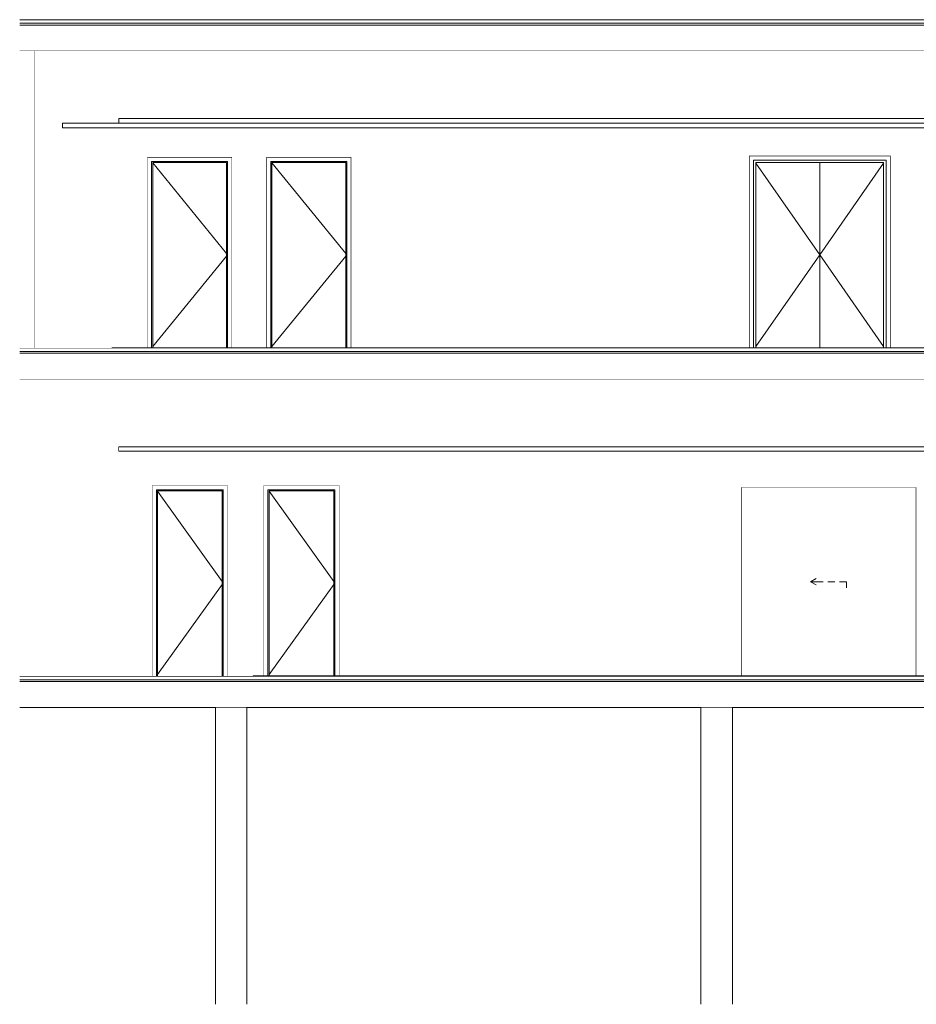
# Model space of a CAD drawing. Header units: millimetres. Extents: x -30280 to 132640, y -81242 to 8968.
# Tile 38 of 46: x 95027 to 105000, y -81242 to -70292. Entities that reach past the tile are written whole.
import ezdxf

# ---------------------------------------------------------------- set-up
doc = ezdxf.new("R2010")
doc.units = ezdxf.units.MM
doc.header["$MEASUREMENT"] = 0
doc.linetypes.add('Wipeout_Contour', pattern=[1000, 0, -1000])
for name, color, linetype in [('07_CR_Cel Ras pladur', 7, 'Continuous'), ('09_EI_Mobiliari general', 7, 'Continuous'), ('10_ESTR_Fotjats', 7, 'Continuous'), ('12_FAÇ_Façana', 7, 'Continuous'), ('14_PAV_Paviment existent', 7, 'Continuous'), ('Demolido_08_Envans', 7, 'Continuous'), ('Demolido_12_FAÇ_Façana', 7, 'Continuous'), ('Demolido_Puertas Archicad', 7, 'Continuous')]:
    doc.layers.add(name, color=color, linetype=linetype)
for name, color, linetype, lineweight in [('07_CR_Cel Ras pladur_Pluma_Nº__1', 7, 'Continuous', 5), ('09_EI_Mobiliari general_Pluma_Nº__88', 7, 'Continuous', 5), ('10_ESTR_Fotjats_Pluma_Nº__1', 7, 'Continuous', 5), ('12_FAÇ_Façana_Pluma_Nº__47', 7, 'Continuous', 20), ('14_PAV_Paviment existent_Pluma_Nº__29', 7, 'Continuous', 20), ('Demolido_08_Envans_Pluma_Nº__47', 7, 'Continuous', 20), ('Demolido_12_FAÇ_Façana_Pluma_Nº__47', 7, 'Continuous', 20), ('Demolido_Puertas Archicad_Pluma_Nº__1', 7, 'Continuous', 5)]:
    doc.layers.add(name, color=color, linetype=linetype, lineweight=lineweight)
doc.layers.add('Demolido_Puertas Archicad_Pluma_Nº__3', color=7, linetype='Continuous', lineweight=5, true_color=0xa4a4a4)

# ---------------------------------------------------------------- blocks, each defined once
blk = doc.blocks.new('Elem Sección_83_2', base_point=(103384, -77592))
at = {"layer": '10_ESTR_Fotjats_Pluma_Nº__1', "color": 7, "linetype": 'Continuous', "lineweight": 5}
for p, q in [((97625, -77592), (95027, -77592)), ((132640, -77632), (95027, -77632)), ((132640, -77652), (95027, -77652)), ((132640, -77942), (95027, -77942))]:
    blk.add_line(p, q, dxfattribs=at)
blk = doc.blocks.new('Elem Sección_91_2', base_point=(103384, -77592))
at = {"color": 254, "linetype": 'Wipeout_Contour', "lineweight": 0, "ltscale": 520006.886504}
blk.add_wipeout([(102605, -77942), (102605, -81242), (102955, -81242), (102955, -77942)], dxfattribs=at).dxf.layer = '09_EI_Mobiliari general'
at = {"layer": '09_EI_Mobiliari general_Pluma_Nº__88', "color": 7, "linetype": 'Continuous', "lineweight": 5}
for p, q in [((102605, -81242), (102605, -77942)), ((102955, -81242), (102955, -77942))]:
    blk.add_line(p, q, dxfattribs=at)
blk = doc.blocks.new('Elem Sección_92_2', base_point=(103384, -77592))
at = {"color": 254, "linetype": 'Wipeout_Contour', "lineweight": 0, "ltscale": 503102.559454}
blk.add_wipeout([(97205, -77942), (97205, -81242), (97555, -81242), (97555, -77942)], dxfattribs=at).dxf.layer = '09_EI_Mobiliari general'
at = {"layer": '09_EI_Mobiliari general_Pluma_Nº__88', "color": 7, "linetype": 'Continuous', "lineweight": 5}
for p, q in [((97205, -81242), (97205, -77942)), ((97555, -81242), (97555, -77942))]:
    blk.add_line(p, q, dxfattribs=at)
blk = doc.blocks.new('Elem Sección_126_2', base_point=(103384, -77592))
at = {"layer": '10_ESTR_Fotjats_Pluma_Nº__1', "color": 7, "linetype": 'Continuous', "lineweight": 5}
for p, q in [((96052, -73942), (95027, -73942)), ((132640, -73982), (95027, -73982)), ((132640, -74002), (95027, -74002)), ((116121, -74292), (95027, -74292))]:
    blk.add_line(p, q, dxfattribs=at)
blk = doc.blocks.new('Elem Sección_127_2', base_point=(103384, -77592))
at = {"layer": '10_ESTR_Fotjats_Pluma_Nº__1', "color": 7, "linetype": 'Continuous', "lineweight": 5}
for p, q in [((122184, -70292), (95027, -70292)), ((122184, -70332), (95027, -70332)), ((122184, -70352), (95027, -70352)), ((122174, -70642), (95027, -70642))]:
    blk.add_line(p, q, dxfattribs=at)
blk = doc.blocks.new('Elem Sección_131_2', base_point=(103384, -77592))
at = {"color": 254, "linetype": 'Wipeout_Contour', "lineweight": 0, "ltscale": 488333.10799}
blk.add_wipeout([(96130, -77592), (96130, -74292), (95027, -74292), (95027, -77592)], dxfattribs=at).dxf.layer = '12_FAÇ_Façana'
at = {"layer": '12_FAÇ_Façana_Pluma_Nº__47', "color": 7, "linetype": 'Continuous', "lineweight": 20}
blk.add_line((96130, -75042), (96130, -75092), dxfattribs=at)
blk = doc.blocks.new('Elem Sección_132_2', base_point=(103384, -77592))
at = {"color": 254, "linetype": 'Wipeout_Contour', "lineweight": 0, "ltscale": 492770.026897}
blk.add_wipeout([(96498, -75470), (96498, -77592), (96548, -77592), (96548, -75520)], dxfattribs=at).dxf.layer = 'Demolido_Puertas Archicad'
at = {"color": 254, "linetype": 'Wipeout_Contour', "lineweight": 0, "ltscale": 495262.484944}
blk.add_wipeout([(97342, -77592), (97342, -75470), (97292, -75520), (97292, -77592)], dxfattribs=at).dxf.layer = 'Demolido_Puertas Archicad'
at = {"color": 254, "linetype": 'Wipeout_Contour', "lineweight": 0, "ltscale": 491416.915417}
blk.add_wipeout([(97342, -75470), (96498, -75470), (96548, -75520), (97292, -75520)], dxfattribs=at).dxf.layer = 'Demolido_Puertas Archicad'
at = {"color": 254, "linetype": 'Wipeout_Contour', "lineweight": 0, "ltscale": 492912.762755}
blk.add_wipeout([(96548, -77592), (96560, -77592), (96560, -75532), (96548, -75532)], dxfattribs=at).dxf.layer = 'Demolido_Puertas Archicad'
at = {"color": 254, "linetype": 'Wipeout_Contour', "lineweight": 0, "ltscale": 495210.373568}
blk.add_wipeout([(97280, -77592), (97292, -77592), (97292, -75532), (97280, -75532)], dxfattribs=at).dxf.layer = 'Demolido_Puertas Archicad'
at = {"color": 254, "linetype": 'Wipeout_Contour', "lineweight": 0, "ltscale": 737247.456284}
blk.add_wipeout([(97292, -75520), (96548, -75520), (96548, -75532), (96560, -75532), (97280, -75532), (97292, -75532)], dxfattribs=at).dxf.layer = 'Demolido_Puertas Archicad'
at = {"layer": 'Demolido_Puertas Archicad_Pluma_Nº__1', "color": 7, "linetype": 'Continuous', "lineweight": 5}
for p, q in [((96498, -77592), (96498, -75470)), ((96498, -75470), (97342, -75470)), ((97342, -75470), (97342, -77592))]:
    blk.add_line(p, q, dxfattribs=at)
at = {"color": 254, "linetype": 'Wipeout_Contour', "lineweight": 0, "ltscale": 494061.543657}
blk.add_wipeout([(96560, -75532), (96560, -77592), (97280, -77592), (97280, -75532)], dxfattribs=at).dxf.layer = 'Demolido_Puertas Archicad'
at = {"layer": 'Demolido_Puertas Archicad_Pluma_Nº__1', "color": 7, "linetype": 'Continuous', "lineweight": 5}
for p, q in [((96548, -75520), (96548, -77592)), ((97292, -75520), (96548, -75520)), ((96560, -75532), (96560, -77592)), ((97280, -75532), (96560, -75532)), ((97280, -77592), (97280, -75532)), ((97292, -77592), (97292, -75520))]:
    blk.add_line(p, q, dxfattribs=at)
at = {"layer": 'Demolido_Puertas Archicad_Pluma_Nº__3', "color": 253, "linetype": 'Continuous', "lineweight": 5, "true_color": 0xa4a4a4}
for p, q in [((96560, -75537), (97280, -76540)), ((96560, -77576), (97280, -76573))]:
    blk.add_line(p, q, dxfattribs=at)
blk = doc.blocks.new('Elem Sección_133_2', base_point=(103384, -77592))
at = {"color": 254, "linetype": 'Wipeout_Contour', "lineweight": 0, "ltscale": 496667.046067}
blk.add_wipeout([(97789, -75520), (97739, -75470), (97739, -77590), (97789, -77590)], dxfattribs=at).dxf.layer = 'Demolido_Puertas Archicad'
at = {"color": 254, "linetype": 'Wipeout_Contour', "lineweight": 0, "ltscale": 499171.631561}
blk.add_wipeout([(98533, -75520), (98533, -77590), (98583, -77590), (98583, -75470)], dxfattribs=at).dxf.layer = 'Demolido_Puertas Archicad'
at = {"color": 254, "linetype": 'Wipeout_Contour', "lineweight": 0, "ltscale": 495342.867425}
blk.add_wipeout([(98583, -75470), (97739, -75470), (97789, -75520), (98533, -75520)], dxfattribs=at).dxf.layer = 'Demolido_Puertas Archicad'
at = {"color": 254, "linetype": 'Wipeout_Contour', "lineweight": 0, "ltscale": 496809.897413}
blk.add_wipeout([(97801, -75532), (97789, -75532), (97789, -77590), (97801, -77590)], dxfattribs=at).dxf.layer = 'Demolido_Puertas Archicad'
at = {"color": 254, "linetype": 'Wipeout_Contour', "lineweight": 0, "ltscale": 499118.691165}
blk.add_wipeout([(98521, -75532), (98521, -77590), (98533, -77590), (98533, -75532)], dxfattribs=at).dxf.layer = 'Demolido_Puertas Archicad'
at = {"color": 254, "linetype": 'Wipeout_Contour', "lineweight": 0, "ltscale": 743135.42013}
blk.add_wipeout([(98533, -75520), (97789, -75520), (97789, -75532), (97801, -75532), (98521, -75532), (98533, -75532)], dxfattribs=at).dxf.layer = 'Demolido_Puertas Archicad'
at = {"layer": 'Demolido_Puertas Archicad_Pluma_Nº__1', "color": 7, "linetype": 'Continuous', "lineweight": 5}
for p, q in [((97739, -77590), (97739, -75470)), ((97739, -75470), (98583, -75470)), ((98583, -75470), (98583, -77590))]:
    blk.add_line(p, q, dxfattribs=at)
at = {"color": 254, "linetype": 'Wipeout_Contour', "lineweight": 0, "ltscale": 497964.270305}
blk.add_wipeout([(97801, -77590), (98521, -77590), (98521, -75532), (97801, -75532)], dxfattribs=at).dxf.layer = 'Demolido_Puertas Archicad'
at = {"layer": 'Demolido_Puertas Archicad_Pluma_Nº__1', "color": 7, "linetype": 'Continuous', "lineweight": 5}
for p, q in [((97789, -75520), (97789, -77590)), ((98533, -75520), (97789, -75520)), ((97801, -75532), (97801, -77590)), ((98521, -75532), (97801, -75532)), ((98521, -77590), (98521, -75532)), ((98533, -77590), (98533, -75520))]:
    blk.add_line(p, q, dxfattribs=at)
at = {"layer": 'Demolido_Puertas Archicad_Pluma_Nº__3', "color": 253, "linetype": 'Continuous', "lineweight": 5, "true_color": 0xa4a4a4}
for p, q in [((97801, -75537), (98521, -76540)), ((97801, -77576), (98521, -76573))]:
    blk.add_line(p, q, dxfattribs=at)
blk = doc.blocks.new('Elem Sección_137_2', base_point=(103384, -77592))
at = {"color": 254, "linetype": 'Wipeout_Contour', "lineweight": 0, "ltscale": 516617.441299}
blk.add_wipeout([(103051, -77590), (104999, -77590), (104999, -75492), (103051, -75492)], dxfattribs=at).dxf.layer = 'Demolido_Puertas Archicad'
at = {"layer": 'Demolido_Puertas Archicad_Pluma_Nº__3', "color": 253, "linetype": 'Continuous', "lineweight": 5, "true_color": 0xa4a4a4}
for p, q in [((104999, -75492), (103051, -75492)), ((103051, -75492), (103051, -77590)), ((104999, -77590), (104999, -75492)), ((103825, -76542), (103886, -76507)), ((103905, -76542), (103825, -76542)), ((103825, -76542), (103886, -76577)), ((103965, -76542), (103905, -76542)), ((104095, -76542), (104015, -76542)), ((104225, -76542), (104145, -76542)), ((104225, -76542), (104225, -76612))]:
    blk.add_line(p, q, dxfattribs=at)
blk = doc.blocks.new('Elem Sección_138_2', base_point=(103384, -77592))
at = {"color": 254, "linetype": 'Wipeout_Contour', "lineweight": 0, "ltscale": 3101444.809360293}
blk.add_wipeout([(96130, -77592), (96498, -77592), (96498, -75470), (97342, -75470), (97342, -77592), (97625, -77592), (97625, -77590), (97739, -77590), (97739, -75470), (98583, -75470), (98583, -77590), (103051, -77590), (103051, -75492), (104999, -75492), (104999, -77590), (111738, -77590), (111738, -75470), (112582, -75470), (112582, -77590), (116102, -77590), (116102, -75455), (116121, -75455), (116121, -75092), (96130, -75092)], dxfattribs=at).dxf.layer = 'Demolido_08_Envans'
at = {"color": 254, "linetype": 'Wipeout_Contour', "lineweight": 0, "ltscale": 520497.109465}
blk.add_wipeout([(96130, -75042), (96130, -75092), (116131, -75092), (116131, -75042)], dxfattribs=at).dxf.layer = 'Demolido_08_Envans'
at = {"color": 254, "linetype": 'Wipeout_Contour', "lineweight": 0, "ltscale": 519556.693307}
blk.add_wipeout([(96130, -74292), (96130, -75042), (116121, -75042), (116121, -74292)], dxfattribs=at).dxf.layer = 'Demolido_08_Envans'
at = {"layer": 'Demolido_08_Envans_Pluma_Nº__47', "color": 7, "linetype": 'Continuous', "lineweight": 20}
for p, q in [((96130, -75042), (116121, -75042)), ((116121, -75092), (96130, -75092))]:
    blk.add_line(p, q, dxfattribs=at)
blk = doc.blocks.new('Elem Sección_139_2', base_point=(103384, -77592))
at = {"color": 254, "linetype": 'Wipeout_Contour', "lineweight": 0, "ltscale": 957533.218074}
blk.add_wipeout([(96052, -70642), (95186, -70642), (95186, -73942), (96052, -73942), (96052, -71495), (95505, -71495), (95505, -71442), (96052, -71442)], dxfattribs=at).dxf.layer = '12_FAÇ_Façana'
at = {"layer": '12_FAÇ_Façana_Pluma_Nº__47', "color": 7, "linetype": 'Continuous', "lineweight": 20}
blk.add_line((95186, -73942), (95186, -70642), dxfattribs=at)
blk = doc.blocks.new('Elem Sección_142_2', base_point=(103384, -77592))
at = {"color": 254, "linetype": 'Wipeout_Contour', "lineweight": 0, "ltscale": 477881.95379}
blk.add_wipeout([(95027, -73942), (95186, -73942), (95186, -70642), (95027, -70642)], dxfattribs=at).dxf.layer = '12_FAÇ_Façana'
blk = doc.blocks.new('Elem Sección_143_2', base_point=(103384, -77592))
at = {"color": 254, "linetype": 'Wipeout_Contour', "lineweight": 0, "ltscale": 487904.555386}
blk.add_wipeout([(97821, -71870), (97771, -71820), (97771, -73940), (97821, -73940)], dxfattribs=at).dxf.layer = 'Demolido_Puertas Archicad'
at = {"color": 254, "linetype": 'Wipeout_Contour', "lineweight": 0, "ltscale": 490776.405251}
blk.add_wipeout([(98665, -71870), (98665, -73940), (98715, -73940), (98715, -71820)], dxfattribs=at).dxf.layer = 'Demolido_Puertas Archicad'
at = {"color": 254, "linetype": 'Wipeout_Contour', "lineweight": 0, "ltscale": 486843.849146}
blk.add_wipeout([(98715, -71820), (97771, -71820), (97821, -71870), (98665, -71870)], dxfattribs=at).dxf.layer = 'Demolido_Puertas Archicad'
at = {"color": 254, "linetype": 'Wipeout_Contour', "lineweight": 0, "ltscale": 488047.776268}
blk.add_wipeout([(97833, -71882), (97821, -71882), (97821, -73940), (97833, -73940)], dxfattribs=at).dxf.layer = 'Demolido_Puertas Archicad'
at = {"color": 254, "linetype": 'Wipeout_Contour', "lineweight": 0, "ltscale": 490720.210624}
blk.add_wipeout([(98653, -71882), (98653, -73940), (98665, -73940), (98665, -71882)], dxfattribs=at).dxf.layer = 'Demolido_Puertas Archicad'
at = {"color": 254, "linetype": 'Wipeout_Contour', "lineweight": 0, "ltscale": 730383.0275}
blk.add_wipeout([(98665, -71870), (97821, -71870), (97821, -71882), (97833, -71882), (98653, -71882), (98665, -71882)], dxfattribs=at).dxf.layer = 'Demolido_Puertas Archicad'
at = {"layer": 'Demolido_Puertas Archicad_Pluma_Nº__1', "color": 7, "linetype": 'Continuous', "lineweight": 5}
for p, q in [((97771, -73940), (97771, -71820)), ((97771, -71820), (98715, -71820)), ((98715, -71820), (98715, -73940))]:
    blk.add_line(p, q, dxfattribs=at)
at = {"color": 254, "linetype": 'Wipeout_Contour', "lineweight": 0, "ltscale": 489383.967634}
blk.add_wipeout([(98653, -71882), (97833, -71882), (97833, -73940), (98653, -73940)], dxfattribs=at).dxf.layer = 'Demolido_Puertas Archicad'
at = {"layer": 'Demolido_Puertas Archicad_Pluma_Nº__1', "color": 7, "linetype": 'Continuous', "lineweight": 5}
for p, q in [((97821, -71870), (97821, -73940)), ((98665, -71870), (97821, -71870)), ((97833, -71882), (97833, -73940)), ((98653, -71882), (97833, -71882)), ((98653, -73940), (98653, -71882)), ((98665, -73940), (98665, -71870))]:
    blk.add_line(p, q, dxfattribs=at)
at = {"layer": 'Demolido_Puertas Archicad_Pluma_Nº__3', "color": 253, "linetype": 'Continuous', "lineweight": 5, "true_color": 0xa4a4a4}
for p, q in [((97833, -71885), (98653, -72892)), ((97833, -73928), (98653, -72921))]:
    blk.add_line(p, q, dxfattribs=at)
blk = doc.blocks.new('Elem Sección_144_2', base_point=(103384, -77592))
at = {"color": 254, "linetype": 'Wipeout_Contour', "lineweight": 0, "ltscale": 483661.923942}
blk.add_wipeout([(96495, -71870), (96445, -71820), (96445, -73940), (96495, -73940)], dxfattribs=at).dxf.layer = 'Demolido_Puertas Archicad'
at = {"color": 254, "linetype": 'Wipeout_Contour', "lineweight": 0, "ltscale": 486519.830745}
blk.add_wipeout([(97339, -71870), (97339, -73940), (97389, -73940), (97389, -71820)], dxfattribs=at).dxf.layer = 'Demolido_Puertas Archicad'
at = {"color": 254, "linetype": 'Wipeout_Contour', "lineweight": 0, "ltscale": 482572.374426}
blk.add_wipeout([(97389, -71820), (96445, -71820), (96495, -71870), (97339, -71870)], dxfattribs=at).dxf.layer = 'Demolido_Puertas Archicad'
at = {"color": 254, "linetype": 'Wipeout_Contour', "lineweight": 0, "ltscale": 483805.045263}
blk.add_wipeout([(96507, -71882), (96495, -71882), (96495, -73940), (96507, -73940)], dxfattribs=at).dxf.layer = 'Demolido_Puertas Archicad'
at = {"color": 254, "linetype": 'Wipeout_Contour', "lineweight": 0, "ltscale": 486464.500314}
blk.add_wipeout([(97327, -71882), (97327, -73940), (97339, -73940), (97339, -71882)], dxfattribs=at).dxf.layer = 'Demolido_Puertas Archicad'
at = {"color": 254, "linetype": 'Wipeout_Contour', "lineweight": 0, "ltscale": 723976.849276}
blk.add_wipeout([(97339, -71870), (96495, -71870), (96495, -71882), (96507, -71882), (97327, -71882), (97339, -71882)], dxfattribs=at).dxf.layer = 'Demolido_Puertas Archicad'
at = {"layer": 'Demolido_Puertas Archicad_Pluma_Nº__1', "color": 7, "linetype": 'Continuous', "lineweight": 5}
for p, q in [((96445, -73940), (96445, -71820)), ((96445, -71820), (97389, -71820)), ((97389, -71820), (97389, -73940))]:
    blk.add_line(p, q, dxfattribs=at)
at = {"color": 254, "linetype": 'Wipeout_Contour', "lineweight": 0, "ltscale": 485134.746232}
blk.add_wipeout([(96507, -73940), (97327, -73940), (97327, -71882), (96507, -71882)], dxfattribs=at).dxf.layer = 'Demolido_Puertas Archicad'
at = {"layer": 'Demolido_Puertas Archicad_Pluma_Nº__1', "color": 7, "linetype": 'Continuous', "lineweight": 5}
for p, q in [((96495, -71870), (96495, -73940)), ((97339, -71870), (96495, -71870)), ((96507, -71882), (96507, -73940)), ((97327, -71882), (96507, -71882)), ((97327, -73940), (97327, -71882)), ((97339, -73940), (97339, -71870))]:
    blk.add_line(p, q, dxfattribs=at)
at = {"layer": 'Demolido_Puertas Archicad_Pluma_Nº__3', "color": 253, "linetype": 'Continuous', "lineweight": 5, "true_color": 0xa4a4a4}
for p, q in [((96507, -71885), (97327, -72892)), ((96507, -73928), (97327, -72921))]:
    blk.add_line(p, q, dxfattribs=at)
blk = doc.blocks.new('Elem Sección_149_2', base_point=(103384, -77592))
at = {"color": 254, "linetype": 'Wipeout_Contour', "lineweight": 0, "ltscale": 505269.096072}
blk.add_wipeout([(103140, -71805), (103140, -73940), (103190, -73940), (103190, -71855)], dxfattribs=at).dxf.layer = 'Demolido_Puertas Archicad'
at = {"color": 254, "linetype": 'Wipeout_Contour', "lineweight": 0, "ltscale": 510260.031212}
blk.add_wipeout([(104664, -73940), (104714, -73940), (104714, -71805), (104664, -71855)], dxfattribs=at).dxf.layer = 'Demolido_Puertas Archicad'
at = {"color": 254, "linetype": 'Wipeout_Contour', "lineweight": 0, "ltscale": 505341.509196}
blk.add_wipeout([(103140, -71805), (103190, -71855), (104664, -71855), (104714, -71805)], dxfattribs=at).dxf.layer = 'Demolido_Puertas Archicad'
at = {"color": 254, "linetype": 'Wipeout_Contour', "lineweight": 0, "ltscale": 505454.291456}
blk.add_wipeout([(103190, -71882), (103190, -73940), (103217, -73940), (103217, -71882)], dxfattribs=at).dxf.layer = 'Demolido_Puertas Archicad'
at = {"color": 254, "linetype": 'Wipeout_Contour', "lineweight": 0, "ltscale": 510192.497022}
blk.add_wipeout([(104637, -73940), (104664, -73940), (104664, -71882), (104637, -71882)], dxfattribs=at).dxf.layer = 'Demolido_Puertas Archicad'
at = {"color": 254, "linetype": 'Wipeout_Contour', "lineweight": 0, "ltscale": 758159.151721}
blk.add_wipeout([(104664, -71855), (103190, -71855), (103190, -71882), (103217, -71882), (104637, -71882), (104664, -71882)], dxfattribs=at).dxf.layer = 'Demolido_Puertas Archicad'
at = {"layer": 'Demolido_Puertas Archicad_Pluma_Nº__3', "color": 253, "linetype": 'Continuous', "lineweight": 5, "true_color": 0xa4a4a4}
for p, q in [((103140, -71805), (103140, -73940)), ((104714, -71805), (103140, -71805)), ((104714, -73940), (104714, -71805))]:
    blk.add_line(p, q, dxfattribs=at)
at = {"color": 254, "linetype": 'Wipeout_Contour', "lineweight": 0, "ltscale": 508984.434285}
blk.add_wipeout([(103927, -71882), (103927, -73940), (104637, -73940), (104637, -71882)], dxfattribs=at).dxf.layer = 'Demolido_Puertas Archicad'
at = {"layer": 'Demolido_Puertas Archicad_Pluma_Nº__3', "color": 253, "linetype": 'Continuous', "lineweight": 5, "true_color": 0xa4a4a4}
for p, q in [((104637, -71882), (104637, -73940)), ((104664, -71855), (104664, -73940))]:
    blk.add_line(p, q, dxfattribs=at)
at = {"color": 254, "linetype": 'Wipeout_Contour', "lineweight": 0, "ltscale": 506659.537043}
blk.add_wipeout([(103217, -71882), (103217, -73940), (103927, -73940), (103927, -71882)], dxfattribs=at).dxf.layer = 'Demolido_Puertas Archicad'
at = {"layer": 'Demolido_Puertas Archicad_Pluma_Nº__3', "color": 253, "linetype": 'Continuous', "lineweight": 5, "true_color": 0xa4a4a4}
for p, q in [((103190, -73940), (103190, -71855)), ((103190, -71855), (104664, -71855)), ((103217, -73940), (103217, -71882)), ((103217, -71882), (104637, -71882)), ((103217, -71888), (103927, -72906)), ((103927, -73940), (103927, -71882)), ((104637, -71888), (103927, -72906)), ((103217, -73925), (103927, -72906)), ((104637, -73925), (103927, -72906))]:
    blk.add_line(p, q, dxfattribs=at)
blk = doc.blocks.new('Elem Sección_151_2', base_point=(103384, -77592))
at = {"color": 254, "linetype": 'Wipeout_Contour', "lineweight": 0, "ltscale": 761085.266618}
blk.add_wipeout([(122174, -70642), (96052, -70642), (96052, -71442), (96130, -71442), (96130, -71392), (122174, -71392)], dxfattribs=at).dxf.layer = 'Demolido_12_FAÇ_Façana'
at = {"color": 254, "linetype": 'Wipeout_Contour', "lineweight": 0, "ltscale": 4460287.411299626}
blk.add_wipeout([(96052, -71495), (96052, -73940), (96445, -73940), (96445, -71820), (97389, -71820), (97389, -73940), (97771, -73940), (97771, -71820), (98715, -71820), (98715, -73940), (103140, -73940), (103140, -71805), (104714, -71805), (104714, -73940), (106011, -73940), (106011, -71820), (106955, -71820), (106955, -73940), (111735, -73940), (111735, -71820), (112679, -71820), (112679, -73940), (116411, -73940), (116411, -71805), (118285, -71805), (118285, -73940), (120677, -73940), (120677, -71820), (121621, -71820), (121621, -73940), (122155, -73940), (122155, -71820), (122174, -71820), (122174, -71495)], dxfattribs=at).dxf.layer = 'Demolido_12_FAÇ_Façana'
at = {"color": 254, "linetype": 'Wipeout_Contour', "lineweight": 0, "ltscale": 522563.001035}
blk.add_wipeout([(96130, -71392), (96130, -71442), (122184, -71442), (122184, -71392)], dxfattribs=at).dxf.layer = 'Demolido_12_FAÇ_Façana'
at = {"layer": 'Demolido_12_FAÇ_Façana_Pluma_Nº__47', "color": 7, "linetype": 'Continuous', "lineweight": 20}
for p, q in [((96130, -71442), (96130, -71392)), ((96130, -71392), (122174, -71392))]:
    blk.add_line(p, q, dxfattribs=at)
blk = doc.blocks.new('Elem Sección_157_2', base_point=(103384, -77592))
at = {"layer": '07_CR_Cel Ras pladur_Pluma_Nº__1', "color": 7, "linetype": 'Continuous', "lineweight": 5}
for p, q in [((95505, -71442), (95505, -71495)), ((122174, -71442), (95505, -71442)), ((122174, -71495), (95505, -71495))]:
    blk.add_line(p, q, dxfattribs=at)
blk = doc.blocks.new('Elem Sección_158_2', base_point=(103384, -77592))
at = {"layer": '14_PAV_Paviment existent_Pluma_Nº__29', "color": 7, "linetype": 'Continuous', "lineweight": 20}
for p, q in [((97625, -77590), (97625, -77592)), ((116121, -77590), (97625, -77590)), ((116121, -77592), (97625, -77592))]:
    blk.add_line(p, q, dxfattribs=at)
blk = doc.blocks.new('Elem Sección_159_2', base_point=(103384, -77592))
at = {"layer": '14_PAV_Paviment existent_Pluma_Nº__29', "color": 7, "linetype": 'Continuous', "lineweight": 20}
for p, q in [((96052, -73940), (96052, -73942)), ((122174, -73940), (96052, -73940)), ((122174, -73942), (96052, -73942))]:
    blk.add_line(p, q, dxfattribs=at)

msp = doc.modelspace()

# ---------------------------------------------------------------- block references
at = {"layer": '10_ESTR_Fotjats', "lineweight": 0}
for name in ['Elem Sección_127_2', 'Elem Sección_126_2', 'Elem Sección_83_2']:
    msp.add_blockref(name, (103384.179, -77592.372), dxfattribs=at)

# ---------------------------------------------------------------- next in the draw order: block references
at = {"layer": '09_EI_Mobiliari general', "lineweight": 0}
for name in ['Elem Sección_92_2', 'Elem Sección_91_2']:
    msp.add_blockref(name, (103384.179, -77592.372), dxfattribs=at)
at = {"layer": '12_FAÇ_Façana', "lineweight": 0}
for name in ['Elem Sección_139_2', 'Elem Sección_131_2']:
    msp.add_blockref(name, (103384.179, -77592.372), dxfattribs=at)
at = {"layer": 'Demolido_Puertas Archicad', "lineweight": 0}
for name in ['Elem Sección_144_2', 'Elem Sección_143_2', 'Elem Sección_149_2', 'Elem Sección_132_2', 'Elem Sección_133_2', 'Elem Sección_137_2']:
    msp.add_blockref(name, (103384.179, -77592.372), dxfattribs=at)

# ---------------------------------------------------------------- next in the draw order: block references
at = {"layer": '12_FAÇ_Façana', "lineweight": 0}
msp.add_blockref('Elem Sección_142_2', (103384.179, -77592.372), dxfattribs=at)
at = {"layer": 'Demolido_08_Envans', "lineweight": 0}
msp.add_blockref('Elem Sección_138_2', (103384.179, -77592.372), dxfattribs=at)
at = {"layer": 'Demolido_12_FAÇ_Façana', "lineweight": 0}
msp.add_blockref('Elem Sección_151_2', (103384.179, -77592.372), dxfattribs=at)

# ---------------------------------------------------------------- next in the draw order: block references
at = {"layer": '07_CR_Cel Ras pladur', "lineweight": 0}
msp.add_blockref('Elem Sección_157_2', (103384.179, -77592.372), dxfattribs=at)
at = {"layer": '14_PAV_Paviment existent', "lineweight": 0}
for name in ['Elem Sección_159_2', 'Elem Sección_158_2']:
    msp.add_blockref(name, (103384.179, -77592.372), dxfattribs=at)

doc.saveas('drawing.dxf')
